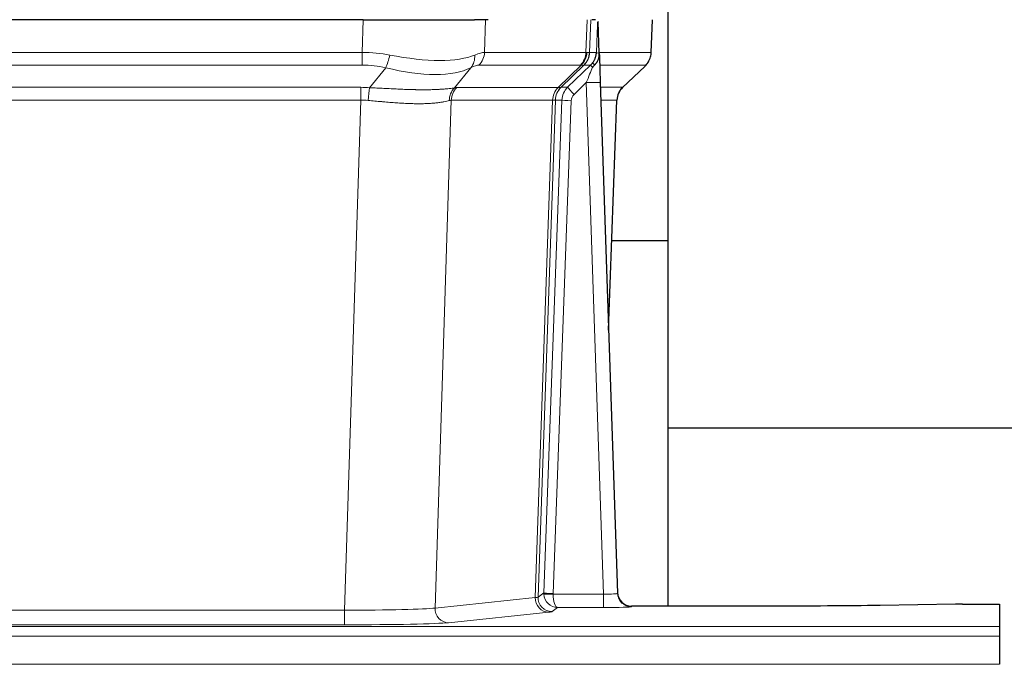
# Model space of a CAD drawing. Header units: inches. Extents: x 0 to 20790, y -12 to 14700.
# Tile 109 of 184: x 5091 to 5302, y 11995 to 12133. Entities that reach past the tile are written whole.
import ezdxf

# ---------------------------------------------------------------- set-up
doc = ezdxf.new("R2010")
doc.units = ezdxf.units.IN
doc.layers.add('1', color=7, linetype='Continuous', true_color=0xffffff)

msp = doc.modelspace()

# ---------------------------------------------------------------- linework, layer by layer
at = {"layer": '1', "color": 2, "linetype": 'Continuous', "lineweight": 25}
for p, q in [((5230.169, 12045.228), (5230.169, 12178.823)), ((5164.781, 12132.719), (4949.558, 12132.719)), ((5164.781, 12132.719), (5188.64, 12132.719)), ((5191.535, 12132.719), (5188.64, 12132.719)), ((5214.573, 12132.719), (5213.789, 12132.719)), ((5226.519, 12125.709), (5226.767, 12132.719)), ((5215.381, 12125.558), (5215.154, 12132.288)), ((5215.382, 12125.508), (5215.381, 12125.558)), ((5220.368, 12118.195), (5225.106, 12122.704)), ((5215.59, 12119.241), (5219.278, 12009.864)), ((5217.378, 12066.216), (5219.157, 12115.49)), ((5230.126, 12085.347), (5218.007, 12085.347)), ((5230.169, 12007.099), (5230.169, 12045.228)), ((5386.255, 12045.228), (5230.169, 12045.228)), ((5219.278, 12009.864), (5219.286, 12009.73)), ((5252.169, 12007.098), (5222.266, 12007.098)), ((5291.713, 12007.507), (5275.549, 12007.263)), ((5293.212, 12007.518), (5301.169, 12007.518)), ((5301.169, 12007.518), (5301.169, 12002.745)), ((5301.169, 12002.745), (5301.169, 12000.675)), ((5301.169, 12000.675), (5301.169, 11994.649))]:
    msp.add_line(p, q, dxfattribs=at)
at = {"layer": '1', "color": 110, "linetype": 'Continuous', "lineweight": 13}
for p, q in [((5164.59, 12125.725), (5164.781, 12132.719)), ((5190.963, 12132.719), (5190.772, 12125.725)), ((5212.519, 12125.725), (5212.763, 12132.719)), ((5213.548, 12132.719), (5213.304, 12125.725)), ((5226.503, 12125.725), (5226.75, 12132.719)), ((4949.748, 12125.725), (5164.59, 12125.725)), ((5164.59, 12122.987), (5164.59, 12125.725)), ((5190.772, 12125.725), (5212.519, 12125.725)), ((5213.304, 12125.725), (5214.766, 12125.725)), ((5215.375, 12125.725), (5226.503, 12125.725)), ((5164.59, 12122.987), (4949.748, 12122.987)), ((5166.161, 12118.16), (5169.614, 12122.429)), ((5187.813, 12122.429), (5184.32, 12118.111)), ((5211.337, 12122.987), (5189.589, 12122.987)), ((5206.557, 12118.179), (5211.503, 12122.975)), ((5212.048, 12122.975), (5207.157, 12118.231)), ((5208.594, 12118.238), (5213.521, 12122.987)), ((5213.521, 12122.987), (5212.086, 12122.987)), ((5225.285, 12122.987), (5215.465, 12122.987)), ((5220.376, 12118.214), (5225.189, 12122.795)), ((4950.09, 12118.237), (5164.248, 12118.237)), ((5164.248, 12115.499), (5164.248, 12118.237)), ((5184.822, 12118.179), (5206.557, 12118.179)), ((5207.182, 12118.238), (5208.594, 12118.238)), ((5212.592, 12119.245), (5209.982, 12116.729)), ((5216.286, 12009.703), (5212.592, 12119.245)), ((5215.624, 12118.238), (5220.364, 12118.238)), ((5164.248, 12115.499), (4950.09, 12115.499)), ((5160.774, 12006.213), (5164.248, 12115.499)), ((5183.64, 12115.459), (5180.183, 12006.682)), ((5205.375, 12115.459), (5183.64, 12115.459)), ((5201.668, 12008.929), (5205.381, 12115.459)), ((5205.964, 12115.503), (5202.254, 12009.043)), ((5203.482, 12009.94), (5207.373, 12115.503)), ((5209.371, 12115.362), (5205.48, 12009.799)), ((5207.373, 12115.503), (5205.964, 12115.503)), ((5219.145, 12115.503), (5215.716, 12115.503)), ((5217.372, 12066.39), (5219.145, 12115.503)), ((5180.183, 12006.682), (5201.668, 12008.929)), ((5202.254, 12009.043), (5203.482, 12009.94)), ((5205.481, 12009.703), (5216.286, 12009.703)), ((5216.286, 12009.703), (5216.286, 12006.809)), ((4953.564, 12006.213), (5160.774, 12006.213)), ((5160.774, 12006.213), (5160.774, 12003.11)), ((5206.444, 12006.809), (5205.25, 12005.937)), ((5216.286, 12006.809), (5206.444, 12006.809)), ((5222.266, 12007.098), (5222.277, 12006.966)), ((5204.577, 12005.812), (5183.091, 12003.565)), ((4813.169, 12002.745), (5301.169, 12002.745)), ((5160.774, 12003.11), (4953.564, 12003.11)), ((4813.169, 12000.675), (5301.169, 12000.675)), ((4813.169, 11994.649), (5301.169, 11994.649))]:
    msp.add_line(p, q, dxfattribs=at)
for centre, major_axis, ratio, start_param, end_param in [((5163.941, 12102.865), (26.983, 1.545), 0.8452785, 1.2775604, 1.4983912), ((5169.614, 12125.306), (-0.881, -3.902), 0.2224052, 0.7930597, 1.5799958), ((5164.843, 12135.954), (-26.677, 8.186), 0.3267204, 1.882912, 2.7667489), ((5185.117, 12125.306), (1.736, -3.604), 0.8689501, 0.3464596, 1.1333957), ((5163.941, 12102.865), (27.492, 22.639), 0.1155218, 0.1441436, 0.3649744), ((5186.893, 12125.865), (0, -4), 0.9702957, 0.7679449, 1.5358897), ((5208.64, 12125.865), (0, -4), 0.9702957, 0.7679449, 1.5358897), ((5208.807, 12125.853), (-0.603, -3.954), 0.9772749, 0.9153799, 1.6837369), ((5209.271, 12125.853), (1.703, -3.619), 0.9971774, 0.3287851, 1.0971421), ((5209.309, 12125.865), (0, -4), 0.9993908, 0.7679449, 1.5358897), ((5185.51, 12102.865), (27.661, 22.629), 0.1172126, 0.1096863, 0.1416667), ((5186.66, 12135.954), (-26.658, 10.191), 0.0473724, 2.9456198, 3.0909709), ((5185.509, 12102.864), (27.808, 22.856), 0.0163196, 0.0204946, 0.0524747), ((5216.763, 12125.655), (-1.999, 0.077), 0.1036431, 0.0350743, 0.8106069), ((5222.508, 12125.865), (0, 4), 0.9993908, 3.9095375, 4.6774824), ((5163.941, 12099.987), (16.721, 16.271), 0.9721633, 0.5640914, 0.7849223), ((5164.843, 12135.954), (-25.873, 10.634), 0.4068526, 1.919368, 2.8032049), ((5166.637, 12099.987), (23.46, 22.829), 0.1194803, 0.122173, 0.3430038), ((5188.206, 12099.987), (23.636, 22.829), 0.1185166, 0.0901186, 0.1220988), ((5186.66, 12135.954), (-25.449, 12.923), 0.0600246, 2.9512599, 3.096611), ((5188.286, 12099.987), (23.81, 22.997), 0.0168485, 0.0174428, 0.0494228), ((5212.592, 12119.314), (1.856, 4.567), 0.0053314, 4.6992705, 5.4949999), ((5210.744, 12125.865), (3.533, 1.889), 0.9978057, 4.9883845, 5.1348848), ((5214.909, 12121.549), (1.388, -1.44), 0.0242285, 3.1658454, 3.9417885), ((5215.496, 12122.203), (1.583, -1.222), 0.0276319, 3.169255, 3.9405385), ((5201.469, 12099.987), (23.826, 22.997), 0.016839, 6.1714068, 6.3006297), ((5163.458, 12094.237), (17.528, 16.98), 0.9676454, 0.7049968, 0.7848443), ((5166.161, 12115.283), (0.32, 3.987), 0.0824896, 0.7712526, 1.5399639), ((5187.016, 12115.234), (-0.926, 3.891), 0.9457602, 0.5436933, 1.3082514), ((5187.519, 12115.301), (0, 4), 0.9702957, 0.7679449, 1.5315264), ((5160.757, 12094.07), (24.592, 23.931), 0.1189226, 0.1216051, 0.196623), ((5209.253, 12115.301), (0, 4), 0.9702957, 0.7679449, 1.5315264), ((5209.259, 12115.302), (-0.019, 4), 0.9702844, 0.7633847, 1.5270253), ((5209.934, 12115.354), (-1.442, 3.731), 0.998056, 0.3995344, 1.1665625), ((5209.959, 12115.36), (0, 4), 0.9993908, 0.7679449, 1.5351916), ((5182.345, 12094.22), (24.848, 24.014), 0.0168508, 0.0174343, 0.0398874), ((5211.371, 12115.36), (2.83, 2.828), 0.9993905, 1.5533428, 2.3205896), ((5209.982, 12116.799), (1.388, -1.44), 0.0242285, 3.1658454, 4.7375178), ((5212.592, 12119.14), (2.998, 0.101), 0.0348797, 6.2820091, 7.8528054), ((5223.14, 12115.36), (0, -4), 0.9993908, 3.9095375, 4.6767843), ((5195.495, 12094.22), (24.879, 24.014), 0.016827, 6.2565923, 6.3006169), ((5211.371, 12115.29), (1.703, 1.052), 0.998638, 1.7848011, 2.5520478), ((5163.458, 12091.359), (2.819, 24.028), 0.8253154, 0.0219437, 0.1017912), ((5163.453, 12091.192), (20.559, 24.143), 0.1188179, 0.0965282, 0.1715461), ((5185.122, 12091.343), (20.849, 24.157), 0.0182438, 0.0122069, 0.0346603), ((5209.371, 12115.431), (1.999, -0.074), 0.0348758, 3.1764983, 4.7136745), ((5198.272, 12091.343), (20.882, 24.158), 0.0154016, 6.2548756, 6.2989002), ((5204.577, 12008.811), (0.312, -2.984), 0.969741, 4.5720353, 6.175756), ((5182.251, 12008.957), (20.016, 0.105), 0.0266879, 6.037898, 6.2472222), ((5205.25, 12008.936), (1.769, -2.423), 0.9990158, 4.0464368, 5.6519121), ((5206.48, 12009.834), (0.383, 2.976), 0.9995816, 1.6633655, 1.759131), ((5205.48, 12009.869), (1.999, -0.074), 0.0348758, 3.1764983, 4.7136745), ((5205.481, 12009.773), (-1.997, -0.118), 0.0348391, 0.0373692, 1.5687431), ((5206.444, 12009.808), (-0.98, 2.84), 0.9849493, 1.294853, 2.8045628), ((5206.48, 12009.764), (0.606, 0.798), 0.9977276, 2.1839489, 2.2797144), ((5206.444, 12009.808), (-0.028, 3), 0.3214645, 1.6026847, 3.1123946), ((5216.273, 12009.965), (-3.005, 0.103), 0.0869619, 1.577888, 3.1486843), ((5222.277, 12009.965), (-2.991, -0.235), 0.9996552, 0.0000105, 1.4923863), ((5160.768, 12006.711), (20.013, 0.095), 0.0248544, 4.7125895, 6.0379715), ((5183.091, 12006.564), (0.312, -2.984), 0.969741, 4.5720353, 6.175756), ((5216.273, 12006.966), (-6.003, 0), 0.0262109, 1.5728579, 3.1436542), ((5182.251, 12005.958), (23.014, 0), 0.0261612, 6.0380559, 6.2473801), ((5160.768, 12003.712), (-23.012, 0), 0.0261647, 1.5710736, 2.8964556)]:
    msp.add_ellipse(centre, major_axis=major_axis, ratio=ratio, start_param=start_param, end_param=end_param, dxfattribs=at)
at = {"layer": '1', "color": 2, "linetype": 'Continuous', "lineweight": 25}
for centre, major_axis, ratio, start_param, end_param in [((5215.59, 12119.415), (-0.227, 6.726), 0.0008736, 0.4374328, 1.5967123), ((5222.412, 12125.673), (3.174, -2.434), 0.9869112, 6.1322815, 6.2830018), ((5223.153, 12115.337), (-3.886, 0.947), 0.998973, 5.7186048, 6.4862172), ((5222.266, 12010.102), (-0.15, 3), 0.998739, 1.5545356, 3.0917055), ((5293.215, 12007.439), (-3, 0), 0.0262223, 4.7133912, 5.2365954)]:
    msp.add_ellipse(centre, major_axis=major_axis, ratio=ratio, start_param=start_param, end_param=end_param, dxfattribs=at)
at = {"layer": '1', "color": 110, "linetype": 'Continuous', "lineweight": 13}
for points, knots in [([(5214.766, 12125.725), (5214.787, 12126.277), (5214.809, 12126.829), (5214.852, 12127.931), (5214.873, 12128.482), (5214.906, 12129.307), (5214.917, 12129.581), (5214.939, 12130.13), (5214.95, 12130.404), (5214.973, 12130.951), (5214.984, 12131.224), (5215.001, 12131.633), (5215.007, 12131.769), (5215.018, 12132.04), (5215.024, 12132.176), (5215.03, 12132.311)], [0, 0, 0, 0, 0.25, 0.25, 0.5, 0.5, 0.625, 0.625, 0.75, 0.75, 0.875, 0.875, 0.9375, 0.9375, 1, 1, 1, 1]), ([(5166.161, 12118.16), (5166.679, 12118.138), (5167.194, 12118.113), (5168.219, 12118.062), (5168.73, 12118.035), (5169.364, 12118.002), (5169.491, 12117.996), (5169.744, 12117.983), (5169.87, 12117.976), (5170.246, 12117.957), (5170.496, 12117.944), (5171.238, 12117.907), (5171.725, 12117.884), (5172.683, 12117.84), (5173.155, 12117.82), (5174.084, 12117.785), (5174.541, 12117.77), (5175.214, 12117.751), (5175.437, 12117.745), (5175.768, 12117.738), (5175.877, 12117.736), (5176.041, 12117.732), (5176.096, 12117.731), (5176.205, 12117.729), (5176.691, 12117.721), (5177.16, 12117.717), (5177.965, 12117.715), (5178.743, 12117.72), (5179.466, 12117.736), (5180.161, 12117.757), (5180.496, 12117.771), (5180.896, 12117.791), (5180.975, 12117.795), (5181.131, 12117.803), (5181.209, 12117.808), (5181.438, 12117.821), (5181.585, 12117.831), (5182.015, 12117.861), (5182.284, 12117.882), (5182.785, 12117.928), (5183.018, 12117.951), (5183.45, 12117.999), (5183.648, 12118.022), (5184.01, 12118.069), (5184.174, 12118.091), (5184.32, 12118.111)], [0, 0, 0, 0, 0.0625, 0.0625, 0.125, 0.125, 0.140625, 0.140625, 0.15625, 0.15625, 0.1875, 0.1875, 0.25, 0.25, 0.3125, 0.3125, 0.375, 0.375, 0.40625, 0.40625, 0.421875, 0.421875, 0.4296875, 0.4296875, 0.4375, 0.5, 0.5, 0.5625, 0.625, 0.625, 0.6875, 0.6875, 0.703125, 0.703125, 0.71875, 0.71875, 0.75, 0.75, 0.8125, 0.8125, 0.875, 0.875, 0.9375, 0.9375, 1, 1, 1, 1]), ([(5183.221, 12115.398), (5183.065, 12115.356), (5182.893, 12115.313), (5182.518, 12115.227), (5182.315, 12115.185), (5181.877, 12115.103), (5181.642, 12115.063), (5181.142, 12114.988), (5180.877, 12114.953), (5180.455, 12114.905), (5180.31, 12114.89), (5180.087, 12114.868), (5180.011, 12114.861), (5179.859, 12114.848), (5179.782, 12114.841), (5179.394, 12114.81), (5179.071, 12114.789), (5178.401, 12114.754), (5177.707, 12114.729), (5176.966, 12114.721), (5176.2, 12114.722), (5175.805, 12114.727), (5175.347, 12114.737), (5175.296, 12114.739), (5175.194, 12114.741), (5175.142, 12114.743), (5174.987, 12114.747), (5174.676, 12114.757), (5174.362, 12114.769), (5173.726, 12114.796), (5173.296, 12114.818), (5172.422, 12114.871), (5171.978, 12114.9), (5171.076, 12114.967), (5170.618, 12115.003), (5169.921, 12115.061), (5169.687, 12115.081), (5169.333, 12115.112), (5169.215, 12115.123), (5168.977, 12115.144), (5168.858, 12115.155), (5168.262, 12115.209), (5167.782, 12115.253), (5166.816, 12115.343), (5166.331, 12115.388), (5165.842, 12115.432)], [0, 0, 0, 0, 0.0625, 0.0625, 0.125, 0.125, 0.1875, 0.1875, 0.25, 0.25, 0.28125, 0.28125, 0.296875, 0.296875, 0.3125, 0.3125, 0.375, 0.375, 0.4375, 0.5, 0.5, 0.5625, 0.5625, 0.5703125, 0.5703125, 0.578125, 0.578125, 0.59375, 0.625, 0.625, 0.6875, 0.6875, 0.75, 0.75, 0.8125, 0.8125, 0.84375, 0.84375, 0.859375, 0.859375, 0.875, 0.875, 0.9375, 0.9375, 1, 1, 1, 1]), ([(5205.943, 12115.498), (5205.907, 12115.484), (5205.841, 12115.474), (5205.654, 12115.46), (5205.532, 12115.458), (5205.381, 12115.459)], [0, 0, 0, 0, 0.5, 0.5, 1, 1, 1, 1])]:
    msp.add_open_spline(points, degree=3, knots=knots, dxfattribs=at)
at = {"layer": '1', "color": 2, "linetype": 'Continuous', "lineweight": 25}
msp.add_open_spline([(5215.03, 12132.311), (5215.033, 12132.307), (5215.058, 12132.299), (5215.116, 12132.292), (5215.154, 12132.288)], degree=3, dxfattribs=at)
for points, knots in [([(5213.913, 12123.424), (5213.929, 12123.445), (5213.946, 12123.467), (5213.978, 12123.511), (5213.994, 12123.533), (5214.041, 12123.599), (5214.071, 12123.643), (5214.159, 12123.776), (5214.213, 12123.865), (5214.313, 12124.047), (5214.36, 12124.138), (5214.424, 12124.278), (5214.445, 12124.325), (5214.484, 12124.42), (5214.503, 12124.467), (5214.556, 12124.61), (5214.588, 12124.707), (5214.644, 12124.901), (5214.668, 12124.999), (5214.71, 12125.2), (5214.727, 12125.302), (5214.746, 12125.458), (5214.751, 12125.511), (5214.76, 12125.617), (5214.764, 12125.671), (5214.766, 12125.725)], [0, 0, 0, 0, 0.03125, 0.03125, 0.0625, 0.0625, 0.125, 0.125, 0.25, 0.25, 0.375, 0.375, 0.4375, 0.4375, 0.5, 0.5, 0.625, 0.625, 0.75, 0.75, 0.875, 0.875, 0.9375, 0.9375, 1, 1, 1, 1]), ([(5214.368, 12123.024), (5214.387, 12123.048), (5214.407, 12123.07), (5214.447, 12123.114), (5214.467, 12123.135), (5214.507, 12123.177), (5214.527, 12123.198), (5214.567, 12123.24), (5214.586, 12123.26), (5214.644, 12123.323), (5214.681, 12123.366), (5214.754, 12123.452), (5214.788, 12123.496), (5214.855, 12123.587), (5214.888, 12123.633), (5214.934, 12123.704), (5214.949, 12123.728), (5214.978, 12123.777), (5214.992, 12123.801), (5215.062, 12123.925), (5215.111, 12124.027), (5215.197, 12124.238), (5215.234, 12124.346), (5215.273, 12124.486), (5215.28, 12124.514), (5215.294, 12124.571), (5215.301, 12124.6), (5215.32, 12124.686), (5215.33, 12124.743), (5215.358, 12124.916), (5215.384, 12125.15), (5215.386, 12125.388), (5215.382, 12125.508)], [0, 0, 0, 0, 0.03125, 0.03125, 0.0625, 0.0625, 0.09375, 0.09375, 0.125, 0.125, 0.1875, 0.1875, 0.25, 0.25, 0.3125, 0.3125, 0.34375, 0.34375, 0.375, 0.375, 0.5, 0.5, 0.625, 0.625, 0.65625, 0.65625, 0.6875, 0.6875, 0.75, 0.75, 0.875, 1, 1, 1, 1]), ([(5225.587, 12123.239), (5225.644, 12123.307), (5225.771, 12123.49), (5226.022, 12123.871), (5226.327, 12124.554), (5226.532, 12125.205), (5226.501, 12125.617), (5226.495, 12125.672)], [0, 0, 0, 0, 0.2255282, 0.4356233, 0.6511466, 0.9537437, 1, 1, 1, 1]), ([(5213.918, 12122.527), (5213.957, 12122.567), (5213.996, 12122.607), (5214.074, 12122.688), (5214.112, 12122.728), (5214.225, 12122.853), (5214.297, 12122.937), (5214.368, 12123.024)], [0, 0, 0, 0, 0.25, 0.25, 0.5, 0.5, 1, 1, 1, 1]), ([(5275.549, 12007.263), (5272.015, 12007.209), (5268.214, 12007.168), (5260.331, 12007.112), (5256.25, 12007.098), (5252.169, 12007.098)], [0, 0, 0, 0, 0.5, 0.5, 1, 1, 1, 1])]:
    msp.add_open_spline(points, degree=3, knots=knots, dxfattribs=at)
at = {"layer": '1', "color": 110, "linetype": 'Continuous', "lineweight": 13}
for points, weights in [([(5206.557, 12118.179), (5206.56, 12118.179), (5206.562, 12118.179)], [0.500000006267, 0.499999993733, 0.500000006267]), ([(5205.381, 12115.459), (5205.378, 12115.459), (5205.375, 12115.459)], [0.500000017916, 0.499999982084, 0.500000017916])]:
    msp.add_rational_spline(points, weights, degree=2, dxfattribs=at)
msp.add_open_spline([(5206.562, 12118.179), (5206.725, 12118.185), (5206.987, 12118.199), (5207.122, 12118.22), (5207.157, 12118.231)], degree=3, dxfattribs=at)

doc.saveas('drawing.dxf')
